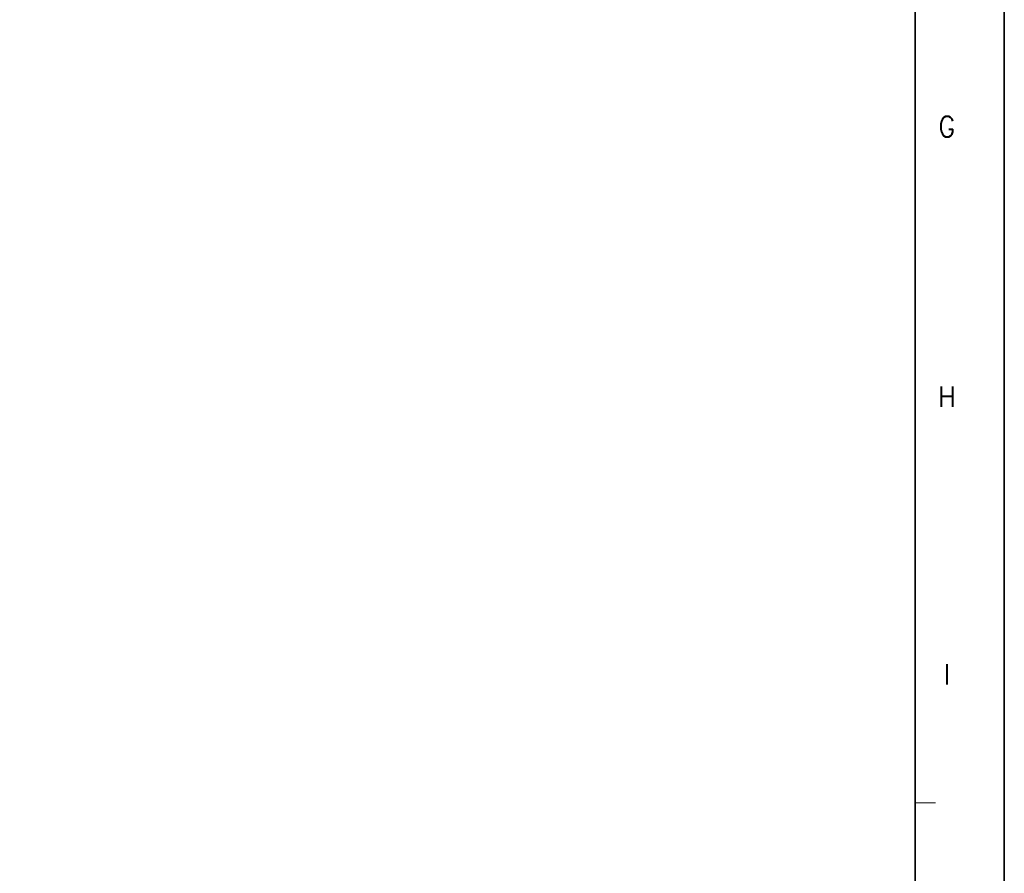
# Model space of a CAD drawing. Header units: millimetres. Extents: x 4497 to 11741, y 5958 to 12619.
# Tile 136 of 256: x 7015 to 7255, y 7802 to 8010. Entities that reach past the tile are written whole.
import ezdxf
from ezdxf.enums import TextEntityAlignment as Align

# ---------------------------------------------------------------- set-up
doc = ezdxf.new("R2010")
doc.units = ezdxf.units.MM
doc.header["$LTSCALE"] = 0.8
doc.layers.get('0').update_dxf_attribs({"linetype": 'CONTINUOUS', "lineweight": 0})
doc.styles.get("Standard").update_dxf_attribs({"font": 'romans.shx', "width": 0.8, "oblique": 5, "bigfont": 'whgtxt.shx'})

msp = doc.modelspace()

# ---------------------------------------------------------------- linework, layer by layer
at = {"color": 7, "linetype": 'Continuous', "lineweight": 35}
msp.add_line((7233.429, 7619.36), (7233.429, 8417.228), dxfattribs=at)
at = {"color": 7, "linetype": 'Continuous'}
msp.add_line((7233.429, 7818.827), (7238.41, 7818.827), dxfattribs=at)
at = {"color": 7, "linetype": 'Continuous', "lineweight": 35}
msp.add_lwpolyline([(7255.176, 8438.294), (6067.176, 8438.294), (6067.176, 7598.294), (7255.176, 7598.294)], close=True, dxfattribs=at)

# ---------------------------------------------------------------- texts
at = {"color": 7, "linetype": 'Continuous', "width": 0.933333}
for s, p in [('G', (7241.154, 7983.721)), ('H', (7241.154, 7917.851)), ('I', (7241.154, 7850.161))]:
    msp.add_text(s, height=4.98, dxfattribs=at).set_placement(p, align=Align.MIDDLE_CENTER)

doc.saveas('drawing.dxf')
